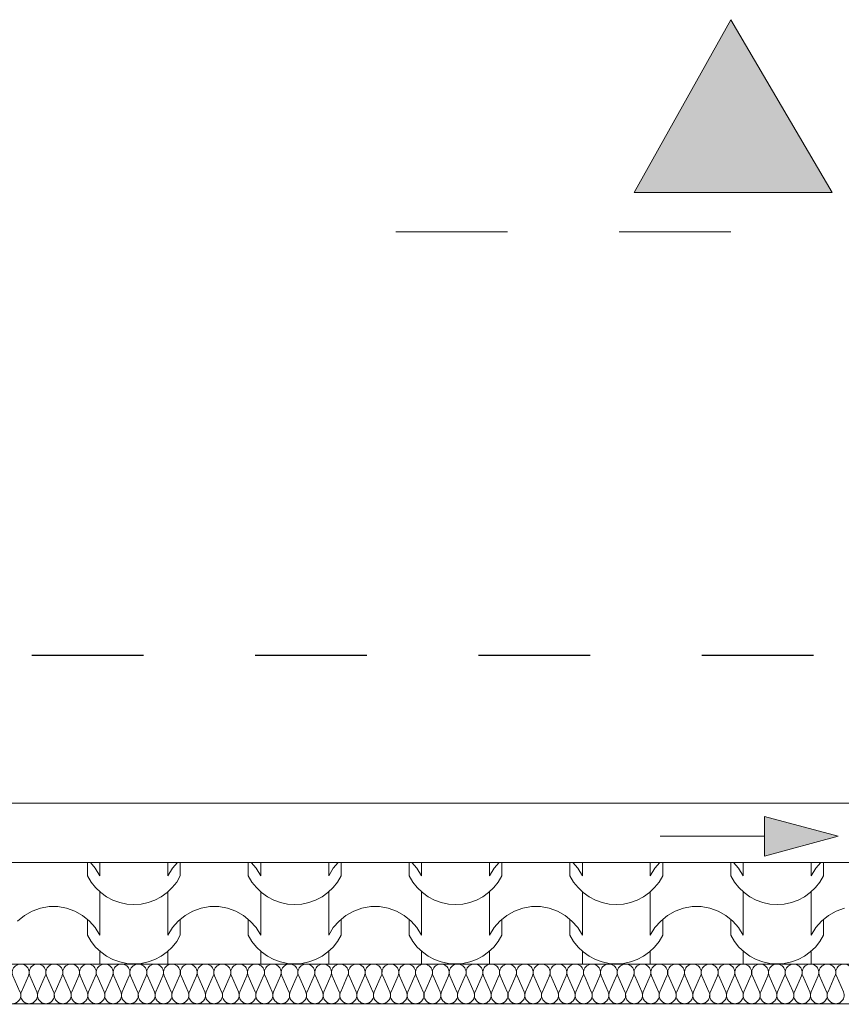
# Model space of a CAD drawing. Extents: x -528673 to -426178, y 23200 to 131944.
# Tile 50 of 87: x -479637 to -477561, y 68353 to 70841. Entities that reach past the tile are written whole.
import ezdxf

# ---------------------------------------------------------------- set-up
doc = ezdxf.new("R2010")
doc.units = 0
doc.header["$MEASUREMENT"] = 0
doc.linetypes.add('Dashed', pattern=[564.444447, 282.222223, -282.222223])
for name, color, linetype in [('#PODKŁAD', 252, 'Continuous'), ('Inwent Izolacje', 252, 'Continuous'), ('INWENT RURY SPUSTOWE', 252, 'Continuous')]:
    doc.layers.add(name, color=color, linetype=linetype)
for name, color, linetype, lineweight in [('arch wypelnienia_Nr_Pióra__2', 252, 'Continuous', 13), ('INWENT DACH_Nr_Pióra__21', 252, 'Continuous', 9), ('Inwent Izolacje_Nr_Pióra__2', 252, 'Continuous', 13), ('INWENT OPISY_Nr_Pióra__21', 252, 'Continuous', 9), ('INWENT OPISY_Nr_Pióra__41', 252, 'Continuous', 15), ('INWENT RURY SPUSTOWE_Nr_Pióra__21', 252, 'Continuous', 9), ('INWENT.ŚCIANY_Nr_Pióra__1', 252, 'Continuous', 25), ('INWENT.ŚCIANY_Nr_Pióra__20', 252, 'Continuous', 60), ('INWENT.ŚCIANY_Nr_Pióra__3', 252, 'Continuous', 13)]:
    doc.layers.add(name, color=color, linetype=linetype, lineweight=lineweight)

# ---------------------------------------------------------------- blocks, each defined once
blk = doc.blocks.new('*X28')
at = {"layer": 'arch wypelnienia_Nr_Pióra__2', "linetype": 'Continuous'}
for p, q in [((-479466.1, 68711.1), (-479466.1, 68677.7)), ((-479446.3, 68696.7), (-479458.9, 68711.1)), ((-479434.7, 68677.7), (-479446.3, 68696.7)), ((-479434.7, 68711.1), (-479434.7, 68677.7)), ((-479434.7, 68711.1), (-479434.7, 68700)), ((-479262.9, 68711.1), (-479262.9, 68677.7)), ((-479262.9, 68711.1), (-479262.9, 68700)), ((-479251.3, 68696.7), (-479262.9, 68677.7)), ((-479238.7, 68711.1), (-479251.3, 68696.7)), ((-479231.5, 68711.1), (-479231.5, 68677.7)), ((-479059.7, 68711.1), (-479059.7, 68677.7)), ((-479039.9, 68696.7), (-479052.5, 68711.1)), ((-479028.3, 68677.7), (-479039.9, 68696.7)), ((-479028.3, 68711.1), (-479028.3, 68677.7)), ((-479028.3, 68711.1), (-479028.3, 68700)), ((-478856.5, 68711.1), (-478856.5, 68677.7)), ((-478856.5, 68711.1), (-478856.5, 68700)), ((-478844.9, 68696.7), (-478856.5, 68677.7)), ((-478832.3, 68711.1), (-478844.9, 68696.7)), ((-478825.1, 68711.1), (-478825.1, 68677.7)), ((-478653.3, 68711.1), (-478653.3, 68677.7)), ((-478633.5, 68696.7), (-478646.1, 68711.1)), ((-478621.9, 68677.7), (-478633.5, 68696.7)), ((-478621.9, 68711.1), (-478621.9, 68677.7)), ((-478621.9, 68711.1), (-478621.9, 68700)), ((-478450.1, 68711.1), (-478450.1, 68677.7)), ((-478450.1, 68711.1), (-478450.1, 68700)), ((-478438.5, 68696.7), (-478450.1, 68677.7)), ((-478425.9, 68711.1), (-478438.5, 68696.7)), ((-478418.7, 68711.1), (-478418.7, 68677.7)), ((-478246.9, 68711.1), (-478246.9, 68677.7)), ((-478227.1, 68696.7), (-478239.7, 68711.1)), ((-478215.5, 68677.7), (-478227.1, 68696.7)), ((-478215.5, 68711.1), (-478215.5, 68677.7)), ((-478215.5, 68711.1), (-478215.5, 68700)), ((-478043.7, 68711.1), (-478043.7, 68677.7)), ((-478043.7, 68711.1), (-478043.7, 68700)), ((-478032.1, 68696.7), (-478043.7, 68677.7)), ((-478019.5, 68711.1), (-478032.1, 68696.7)), ((-478012.3, 68711.1), (-478012.3, 68677.7)), ((-477840.5, 68711.1), (-477840.5, 68677.7)), ((-477820.7, 68696.7), (-477833.3, 68711.1)), ((-477809.1, 68677.7), (-477820.7, 68696.7)), ((-477809.1, 68711.1), (-477809.1, 68677.7)), ((-477809.1, 68711.1), (-477809.1, 68700)), ((-477637.3, 68711.1), (-477637.3, 68677.7)), ((-477637.3, 68711.1), (-477637.3, 68700)), ((-477625.7, 68696.7), (-477637.3, 68677.7)), ((-477613.1, 68711.1), (-477625.7, 68696.7)), ((-477605.9, 68711.1), (-477605.9, 68677.7)), ((-479466.1, 68677.7), (-479456.9, 68662)), ((-479456.9, 68662), (-479445.6, 68647.8)), ((-479252, 68647.8), (-479240.7, 68662)), ((-479240.7, 68662), (-479231.5, 68677.7)), ((-479059.7, 68677.7), (-479050.5, 68662)), ((-479050.5, 68662), (-479039.2, 68647.8)), ((-478845.6, 68647.8), (-478834.3, 68662)), ((-478834.3, 68662), (-478825.1, 68677.7)), ((-478653.3, 68677.7), (-478644.1, 68662)), ((-478644.1, 68662), (-478632.8, 68647.8)), ((-478439.2, 68647.8), (-478427.9, 68662)), ((-478427.9, 68662), (-478418.7, 68677.7)), ((-478246.9, 68677.7), (-478237.7, 68662)), ((-478237.7, 68662), (-478226.4, 68647.8)), ((-478032.8, 68647.8), (-478021.5, 68662)), ((-478021.5, 68662), (-478012.3, 68677.7)), ((-477840.5, 68677.7), (-477831.3, 68662)), ((-477831.3, 68662), (-477820, 68647.8)), ((-477626.4, 68647.8), (-477615.1, 68662)), ((-477615.1, 68662), (-477605.9, 68677.7)), ((-479445.6, 68647.8), (-479432.5, 68635.3)), ((-479434.7, 68637.1), (-479434.7, 68550)), ((-479265.1, 68635.3), (-479252, 68647.8)), ((-479262.9, 68637.1), (-479262.9, 68550)), ((-479039.2, 68647.8), (-479026.1, 68635.3)), ((-479028.3, 68637.1), (-479028.3, 68550)), ((-478858.7, 68635.3), (-478845.6, 68647.8)), ((-478856.5, 68637.1), (-478856.5, 68550)), ((-478632.8, 68647.8), (-478619.7, 68635.3)), ((-478621.9, 68637.1), (-478621.9, 68550)), ((-478452.3, 68635.3), (-478439.2, 68647.8)), ((-478450.1, 68637.1), (-478450.1, 68550)), ((-478226.4, 68647.8), (-478213.3, 68635.3)), ((-478215.5, 68637.1), (-478215.5, 68550)), ((-478045.9, 68635.3), (-478032.8, 68647.8)), ((-478043.7, 68637.1), (-478043.7, 68550)), ((-477820, 68647.8), (-477806.9, 68635.3)), ((-477809.1, 68637.1), (-477809.1, 68550)), ((-477639.5, 68635.3), (-477626.4, 68647.8)), ((-477637.3, 68637.1), (-477637.3, 68550)), ((-479434.7, 68614.8), (-479434.7, 68527.7)), ((-479432.5, 68635.3), (-479417.8, 68624.7)), ((-479417.8, 68624.7), (-479401.7, 68616.2)), ((-479401.7, 68616.2), (-479384.7, 68610)), ((-479312.9, 68610), (-479295.9, 68616.2)), ((-479295.9, 68616.2), (-479279.8, 68624.7)), ((-479279.8, 68624.7), (-479265.1, 68635.3)), ((-479262.9, 68614.8), (-479262.9, 68527.7)), ((-479028.3, 68614.8), (-479028.3, 68527.7)), ((-479026.1, 68635.3), (-479011.4, 68624.7)), ((-479011.4, 68624.7), (-478995.3, 68616.2)), ((-478995.3, 68616.2), (-478978.3, 68610)), ((-478906.5, 68610), (-478889.5, 68616.2)), ((-478889.5, 68616.2), (-478873.4, 68624.7)), ((-478873.4, 68624.7), (-478858.7, 68635.3)), ((-478856.5, 68614.8), (-478856.5, 68527.7)), ((-478621.9, 68614.8), (-478621.9, 68527.7)), ((-478619.7, 68635.3), (-478605, 68624.7)), ((-478605, 68624.7), (-478588.9, 68616.2)), ((-478588.9, 68616.2), (-478571.9, 68610)), ((-478500.1, 68610), (-478483.1, 68616.2)), ((-478483.1, 68616.2), (-478467, 68624.7)), ((-478467, 68624.7), (-478452.3, 68635.3)), ((-478450.1, 68614.8), (-478450.1, 68527.7)), ((-478215.5, 68614.8), (-478215.5, 68527.7)), ((-478213.3, 68635.3), (-478198.6, 68624.7)), ((-478198.6, 68624.7), (-478182.5, 68616.2)), ((-478182.5, 68616.2), (-478165.5, 68610)), ((-478093.7, 68610), (-478076.7, 68616.2)), ((-478076.7, 68616.2), (-478060.6, 68624.7)), ((-478060.6, 68624.7), (-478045.9, 68635.3)), ((-478043.7, 68614.8), (-478043.7, 68527.7)), ((-477809.1, 68614.8), (-477809.1, 68527.7)), ((-477806.9, 68635.3), (-477792.2, 68624.7)), ((-477792.2, 68624.7), (-477776.1, 68616.2)), ((-477776.1, 68616.2), (-477759.1, 68610)), ((-477687.3, 68610), (-477670.3, 68616.2)), ((-477670.3, 68616.2), (-477654.2, 68624.7)), ((-477654.2, 68624.7), (-477639.5, 68635.3)), ((-477637.3, 68614.8), (-477637.3, 68527.7)), ((-479606.2, 68588.6), (-479625.7, 68577.6)), ((-479585.2, 68596), (-479606.2, 68588.6)), ((-479563.2, 68599.8), (-479585.2, 68596)), ((-479552, 68599.8), (-479563.2, 68599.8)), ((-479540.8, 68599.8), (-479552, 68599.8)), ((-479518.8, 68596), (-479540.8, 68599.8)), ((-479497.8, 68588.6), (-479518.8, 68596)), ((-479478.3, 68577.6), (-479497.8, 68588.6)), ((-479384.7, 68610), (-479366.9, 68606.3)), ((-479366.9, 68606.3), (-479348.8, 68605)), ((-479348.8, 68605), (-479330.7, 68606.3)), ((-479330.7, 68606.3), (-479312.9, 68610)), ((-479199.8, 68588.6), (-479219.3, 68577.6)), ((-479178.8, 68596), (-479199.8, 68588.6)), ((-479156.8, 68599.8), (-479178.8, 68596)), ((-479145.6, 68599.8), (-479156.8, 68599.8)), ((-479134.4, 68599.8), (-479145.6, 68599.8)), ((-479112.4, 68596), (-479134.4, 68599.8)), ((-479091.4, 68588.6), (-479112.4, 68596)), ((-479071.9, 68577.6), (-479091.4, 68588.6)), ((-478978.3, 68610), (-478960.5, 68606.3)), ((-478960.5, 68606.3), (-478942.4, 68605)), ((-478942.4, 68605), (-478924.3, 68606.3)), ((-478924.3, 68606.3), (-478906.5, 68610)), ((-478793.4, 68588.6), (-478812.9, 68577.6)), ((-478772.4, 68596), (-478793.4, 68588.6)), ((-478750.4, 68599.8), (-478772.4, 68596)), ((-478739.2, 68599.8), (-478750.4, 68599.8)), ((-478728, 68599.8), (-478739.2, 68599.8)), ((-478706, 68596), (-478728, 68599.8)), ((-478685, 68588.6), (-478706, 68596)), ((-478665.5, 68577.6), (-478685, 68588.6)), ((-478571.9, 68610), (-478554.1, 68606.3)), ((-478554.1, 68606.3), (-478536, 68605)), ((-478536, 68605), (-478517.9, 68606.3)), ((-478517.9, 68606.3), (-478500.1, 68610)), ((-478387, 68588.6), (-478406.5, 68577.6)), ((-478366, 68596), (-478387, 68588.6)), ((-478344, 68599.8), (-478366, 68596)), ((-478332.8, 68599.8), (-478344, 68599.8)), ((-478321.6, 68599.8), (-478332.8, 68599.8)), ((-478299.6, 68596), (-478321.6, 68599.8)), ((-478278.6, 68588.6), (-478299.6, 68596)), ((-478259.1, 68577.6), (-478278.6, 68588.6)), ((-478165.5, 68610), (-478147.7, 68606.3)), ((-478147.7, 68606.3), (-478129.6, 68605)), ((-478129.6, 68605), (-478111.5, 68606.3)), ((-478111.5, 68606.3), (-478093.7, 68610)), ((-477980.6, 68588.6), (-478000.1, 68577.6)), ((-477959.6, 68596), (-477980.6, 68588.6)), ((-477937.6, 68599.8), (-477959.6, 68596)), ((-477926.4, 68599.8), (-477937.6, 68599.8)), ((-477915.2, 68599.8), (-477926.4, 68599.8)), ((-477893.2, 68596), (-477915.2, 68599.8)), ((-477872.2, 68588.6), (-477893.2, 68596)), ((-477852.7, 68577.6), (-477872.2, 68588.6)), ((-477759.1, 68610), (-477741.3, 68606.3)), ((-477741.3, 68606.3), (-477723.2, 68605)), ((-477723.2, 68605), (-477705.1, 68606.3)), ((-477705.1, 68606.3), (-477687.3, 68610)), ((-477574.2, 68588.6), (-477593.7, 68577.6)), ((-477553.2, 68596), (-477574.2, 68588.6)), ((-479625.7, 68577.6), (-479643, 68563.5)), ((-479461, 68563.5), (-479478.3, 68577.6)), ((-479466.1, 68567.7), (-479466.1, 68527.7)), ((-479446.3, 68546.7), (-479461, 68563.5)), ((-479236.6, 68563.5), (-479251.3, 68546.7)), ((-479219.3, 68577.6), (-479236.6, 68563.5)), ((-479231.5, 68567.7), (-479231.5, 68527.7)), ((-479054.6, 68563.5), (-479071.9, 68577.6)), ((-479059.7, 68567.7), (-479059.7, 68527.7)), ((-479039.9, 68546.7), (-479054.6, 68563.5)), ((-478830.2, 68563.5), (-478844.9, 68546.7)), ((-478812.9, 68577.6), (-478830.2, 68563.5)), ((-478825.1, 68567.7), (-478825.1, 68527.7)), ((-478648.2, 68563.5), (-478665.5, 68577.6)), ((-478653.3, 68567.7), (-478653.3, 68527.7)), ((-478633.5, 68546.7), (-478648.2, 68563.5)), ((-478423.8, 68563.5), (-478438.5, 68546.7)), ((-478406.5, 68577.6), (-478423.8, 68563.5)), ((-478418.7, 68567.7), (-478418.7, 68527.7)), ((-478241.8, 68563.5), (-478259.1, 68577.6)), ((-478246.9, 68567.7), (-478246.9, 68527.7)), ((-478227.1, 68546.7), (-478241.8, 68563.5)), ((-478017.4, 68563.5), (-478032.1, 68546.7)), ((-478000.1, 68577.6), (-478017.4, 68563.5)), ((-478012.3, 68567.7), (-478012.3, 68527.7)), ((-477835.4, 68563.5), (-477852.7, 68577.6)), ((-477840.5, 68567.7), (-477840.5, 68527.7)), ((-477820.7, 68546.7), (-477835.4, 68563.5)), ((-477611, 68563.5), (-477625.7, 68546.7)), ((-477593.7, 68577.6), (-477611, 68563.5)), ((-477605.9, 68567.7), (-477605.9, 68527.7)), ((-479434.7, 68527.7), (-479446.3, 68546.7)), ((-479251.3, 68546.7), (-479262.9, 68527.7)), ((-479028.3, 68527.7), (-479039.9, 68546.7)), ((-478844.9, 68546.7), (-478856.5, 68527.7)), ((-478621.9, 68527.7), (-478633.5, 68546.7)), ((-478438.5, 68546.7), (-478450.1, 68527.7)), ((-478215.5, 68527.7), (-478227.1, 68546.7)), ((-478032.1, 68546.7), (-478043.7, 68527.7)), ((-477809.1, 68527.7), (-477820.7, 68546.7)), ((-477625.7, 68546.7), (-477637.3, 68527.7)), ((-479466.1, 68527.7), (-479456.9, 68512)), ((-479240.7, 68512), (-479231.5, 68527.7)), ((-479059.7, 68527.7), (-479050.5, 68512)), ((-478834.3, 68512), (-478825.1, 68527.7)), ((-478653.3, 68527.7), (-478644.1, 68512)), ((-478427.9, 68512), (-478418.7, 68527.7)), ((-478246.9, 68527.7), (-478237.7, 68512)), ((-478021.5, 68512), (-478012.3, 68527.7)), ((-477840.5, 68527.7), (-477831.3, 68512)), ((-477615.1, 68512), (-477605.9, 68527.7)), ((-479456.9, 68512), (-479445.6, 68497.8)), ((-479445.6, 68497.8), (-479432.5, 68485.3)), ((-479265.1, 68485.3), (-479252, 68497.8)), ((-479252, 68497.8), (-479240.7, 68512)), ((-479050.5, 68512), (-479039.2, 68497.8)), ((-479039.2, 68497.8), (-479026.1, 68485.3)), ((-478858.7, 68485.3), (-478845.6, 68497.8)), ((-478845.6, 68497.8), (-478834.3, 68512)), ((-478644.1, 68512), (-478632.8, 68497.8)), ((-478632.8, 68497.8), (-478619.7, 68485.3)), ((-478452.3, 68485.3), (-478439.2, 68497.8)), ((-478439.2, 68497.8), (-478427.9, 68512)), ((-478237.7, 68512), (-478226.4, 68497.8)), ((-478226.4, 68497.8), (-478213.3, 68485.3)), ((-478045.9, 68485.3), (-478032.8, 68497.8)), ((-478032.8, 68497.8), (-478021.5, 68512)), ((-477831.3, 68512), (-477820, 68497.8)), ((-477820, 68497.8), (-477806.9, 68485.3)), ((-477639.5, 68485.3), (-477626.4, 68497.8)), ((-477626.4, 68497.8), (-477615.1, 68512)), ((-479434.7, 68487.1), (-479434.7, 68454.5)), ((-479434.7, 68464.8), (-479434.7, 68454.5)), ((-479432.5, 68485.3), (-479417.8, 68474.7)), ((-479417.8, 68474.7), (-479401.7, 68466.2)), ((-479401.7, 68466.2), (-479384.7, 68460)), ((-479312.9, 68460), (-479295.9, 68466.2)), ((-479295.9, 68466.2), (-479279.8, 68474.7)), ((-479279.8, 68474.7), (-479265.1, 68485.3)), ((-479262.9, 68487.1), (-479262.9, 68454.5)), ((-479262.9, 68464.8), (-479262.9, 68454.5)), ((-479028.3, 68487.1), (-479028.3, 68454.5)), ((-479028.3, 68464.8), (-479028.3, 68454.5)), ((-479026.1, 68485.3), (-479011.4, 68474.7)), ((-479011.4, 68474.7), (-478995.3, 68466.2)), ((-478995.3, 68466.2), (-478978.3, 68460)), ((-478906.5, 68460), (-478889.5, 68466.2)), ((-478889.5, 68466.2), (-478873.4, 68474.7)), ((-478873.4, 68474.7), (-478858.7, 68485.3)), ((-478856.5, 68487.1), (-478856.5, 68454.5)), ((-478856.5, 68464.8), (-478856.5, 68454.5)), ((-478621.9, 68487.1), (-478621.9, 68454.5)), ((-478621.9, 68464.8), (-478621.9, 68454.5)), ((-478619.7, 68485.3), (-478605, 68474.7)), ((-478605, 68474.7), (-478588.9, 68466.2)), ((-478588.9, 68466.2), (-478571.9, 68460)), ((-478500.1, 68460), (-478483.1, 68466.2)), ((-478483.1, 68466.2), (-478467, 68474.7)), ((-478467, 68474.7), (-478452.3, 68485.3)), ((-478450.1, 68487.1), (-478450.1, 68454.5)), ((-478450.1, 68464.8), (-478450.1, 68454.5)), ((-478215.5, 68487.1), (-478215.5, 68454.5)), ((-478215.5, 68464.8), (-478215.5, 68454.5)), ((-478213.3, 68485.3), (-478198.6, 68474.7)), ((-478198.6, 68474.7), (-478182.5, 68466.2)), ((-478182.5, 68466.2), (-478165.5, 68460)), ((-478093.7, 68460), (-478076.7, 68466.2)), ((-478076.7, 68466.2), (-478060.6, 68474.7)), ((-478060.6, 68474.7), (-478045.9, 68485.3)), ((-478043.7, 68487.1), (-478043.7, 68454.5)), ((-478043.7, 68464.8), (-478043.7, 68454.5)), ((-477809.1, 68487.1), (-477809.1, 68454.5)), ((-477809.1, 68464.8), (-477809.1, 68454.5)), ((-477806.9, 68485.3), (-477792.2, 68474.7)), ((-477792.2, 68474.7), (-477776.1, 68466.2)), ((-477776.1, 68466.2), (-477759.1, 68460)), ((-477687.3, 68460), (-477670.3, 68466.2)), ((-477670.3, 68466.2), (-477654.2, 68474.7)), ((-477654.2, 68474.7), (-477639.5, 68485.3)), ((-477637.3, 68487.1), (-477637.3, 68454.5)), ((-477637.3, 68464.8), (-477637.3, 68454.5)), ((-479384.7, 68460), (-479366.9, 68456.3)), ((-479366.9, 68456.3), (-479348.8, 68455)), ((-479348.8, 68455), (-479330.7, 68456.3)), ((-479330.7, 68456.3), (-479312.9, 68460)), ((-478978.3, 68460), (-478960.5, 68456.3)), ((-478960.5, 68456.3), (-478942.4, 68455)), ((-478942.4, 68455), (-478924.3, 68456.3)), ((-478924.3, 68456.3), (-478906.5, 68460)), ((-478571.9, 68460), (-478554.1, 68456.3)), ((-478554.1, 68456.3), (-478536, 68455)), ((-478536, 68455), (-478517.9, 68456.3)), ((-478517.9, 68456.3), (-478500.1, 68460)), ((-478165.5, 68460), (-478147.7, 68456.3)), ((-478147.7, 68456.3), (-478129.6, 68455)), ((-478129.6, 68455), (-478111.5, 68456.3)), ((-478111.5, 68456.3), (-478093.7, 68460)), ((-477759.1, 68460), (-477741.3, 68456.3)), ((-477741.3, 68456.3), (-477723.2, 68455)), ((-477723.2, 68455), (-477705.1, 68456.3)), ((-477705.1, 68456.3), (-477687.3, 68460))]:
    blk.add_line(p, q, dxfattribs=at)
blk = doc.blocks.new('Wypełnienie_14')
at = {"layer": 'arch wypelnienia_Nr_Pióra__2', "linetype": 'Dashed'}
blk.add_blockref('*X28', (0, 0), dxfattribs=at)
blk = doc.blocks.new('Izolacja cieplna 14_208', base_point=(-480930.2, 68354.5))
at = {"layer": 'Inwent Izolacje_Nr_Pióra__2', "linetype": 'Continuous'}
for p, q in [((-479654.4, 68424.7), (-479636.7, 68384.3)), ((-479633.1, 68384.3), (-479615.5, 68424.7)), ((-479611.9, 68424.7), (-479594.2, 68384.3)), ((-479590.6, 68384.3), (-479573, 68424.7)), ((-479569.4, 68424.7), (-479551.7, 68384.3)), ((-479548.2, 68384.3), (-479530.5, 68424.7)), ((-479526.9, 68424.7), (-479509.3, 68384.3)), ((-479505.7, 68384.3), (-479488, 68424.7)), ((-479484.5, 68424.7), (-479466.8, 68384.3)), ((-479463.2, 68384.3), (-479445.6, 68424.7)), ((-479442, 68424.7), (-479424.3, 68384.3)), ((-479420.8, 68384.3), (-479403.1, 68424.7)), ((-479399.5, 68424.7), (-479381.9, 68384.3)), ((-479378.3, 68384.3), (-479360.6, 68424.7)), ((-479357.1, 68424.7), (-479339.4, 68384.3)), ((-479335.8, 68384.3), (-479318.2, 68424.7)), ((-479314.6, 68424.7), (-479296.9, 68384.3)), ((-479293.4, 68384.3), (-479275.7, 68424.7)), ((-479272.1, 68424.7), (-479254.5, 68384.3)), ((-479250.9, 68384.3), (-479233.2, 68424.7)), ((-479229.7, 68424.7), (-479212, 68384.3)), ((-479208.4, 68384.3), (-479190.8, 68424.7)), ((-479187.2, 68424.7), (-479169.5, 68384.3)), ((-479166, 68384.3), (-479148.3, 68424.7)), ((-479144.7, 68424.7), (-479127.1, 68384.3)), ((-479123.5, 68384.3), (-479105.8, 68424.7)), ((-479102.3, 68424.7), (-479084.6, 68384.3)), ((-479081, 68384.3), (-479063.4, 68424.7)), ((-479059.8, 68424.7), (-479042.1, 68384.3)), ((-479038.6, 68384.3), (-479020.9, 68424.7)), ((-479017.3, 68424.7), (-478999.7, 68384.3)), ((-478996.1, 68384.3), (-478978.4, 68424.7)), ((-478974.9, 68424.7), (-478957.2, 68384.3)), ((-478953.6, 68384.3), (-478936, 68424.7)), ((-478932.4, 68424.7), (-478914.7, 68384.3)), ((-478911.2, 68384.3), (-478893.5, 68424.7)), ((-478889.9, 68424.7), (-478872.3, 68384.3)), ((-478868.7, 68384.3), (-478851, 68424.7)), ((-478847.5, 68424.7), (-478829.8, 68384.3)), ((-478826.2, 68384.3), (-478808.6, 68424.7)), ((-478805, 68424.7), (-478787.3, 68384.3)), ((-478783.8, 68384.3), (-478766.1, 68424.7)), ((-478762.5, 68424.7), (-478744.8, 68384.3)), ((-478741.3, 68384.3), (-478723.6, 68424.7)), ((-478720, 68424.7), (-478702.4, 68384.3)), ((-478698.8, 68384.3), (-478681.1, 68424.7)), ((-478677.6, 68424.7), (-478659.9, 68384.3)), ((-478656.3, 68384.3), (-478638.7, 68424.7)), ((-478635.1, 68424.7), (-478617.4, 68384.3)), ((-478613.9, 68384.3), (-478596.2, 68424.7)), ((-478592.6, 68424.7), (-478575, 68384.3)), ((-478571.4, 68384.3), (-478553.7, 68424.7)), ((-478550.2, 68424.7), (-478532.5, 68384.3)), ((-478528.9, 68384.3), (-478511.3, 68424.7)), ((-478507.7, 68424.7), (-478490, 68384.3)), ((-478486.5, 68384.3), (-478468.8, 68424.7)), ((-478465.2, 68424.7), (-478447.6, 68384.3)), ((-478444, 68384.3), (-478426.3, 68424.7)), ((-478422.8, 68424.7), (-478405.1, 68384.3)), ((-478401.5, 68384.3), (-478383.9, 68424.7)), ((-478380.3, 68424.7), (-478362.6, 68384.3)), ((-478359.1, 68384.3), (-478341.4, 68424.7)), ((-478337.8, 68424.7), (-478320.2, 68384.3)), ((-478316.6, 68384.3), (-478298.9, 68424.7)), ((-478295.4, 68424.7), (-478277.7, 68384.3)), ((-478274.1, 68384.3), (-478256.5, 68424.7)), ((-478252.9, 68424.7), (-478235.2, 68384.3)), ((-478231.7, 68384.3), (-478214, 68424.7)), ((-478210.4, 68424.7), (-478192.8, 68384.3)), ((-478189.2, 68384.3), (-478171.5, 68424.7)), ((-478168, 68424.7), (-478150.3, 68384.3)), ((-478146.7, 68384.3), (-478129.1, 68424.7)), ((-478125.5, 68424.7), (-478107.8, 68384.3)), ((-478104.3, 68384.3), (-478086.6, 68424.7)), ((-478083, 68424.7), (-478065.4, 68384.3)), ((-478061.8, 68384.3), (-478044.1, 68424.7)), ((-478040.6, 68424.7), (-478022.9, 68384.3)), ((-478019.3, 68384.3), (-478001.7, 68424.7)), ((-477998.1, 68424.7), (-477980.4, 68384.3)), ((-477976.9, 68384.3), (-477959.2, 68424.7)), ((-477955.6, 68424.7), (-477938, 68384.3)), ((-477934.4, 68384.3), (-477916.7, 68424.7)), ((-477913.1, 68424.7), (-477895.5, 68384.3)), ((-477891.9, 68384.3), (-477874.2, 68424.7)), ((-477870.7, 68424.7), (-477853, 68384.3)), ((-477849.4, 68384.3), (-477831.8, 68424.7)), ((-477828.2, 68424.7), (-477810.5, 68384.3)), ((-477807, 68384.3), (-477789.3, 68424.7)), ((-477785.7, 68424.7), (-477768.1, 68384.3)), ((-477764.5, 68384.3), (-477746.8, 68424.7)), ((-477743.3, 68424.7), (-477725.6, 68384.3)), ((-477722, 68384.3), (-477704.4, 68424.7)), ((-477700.8, 68424.7), (-477683.1, 68384.3)), ((-477679.6, 68384.3), (-477661.9, 68424.7)), ((-477658.3, 68424.7), (-477640.7, 68384.3)), ((-477637.1, 68384.3), (-477619.4, 68424.7)), ((-477615.9, 68424.7), (-477598.2, 68384.3)), ((-477594.6, 68384.3), (-477577, 68424.7)), ((-477573.4, 68424.7), (-477555.7, 68384.3))]:
    blk.add_line(p, q, dxfattribs=at)
for centre, start_param, end_param in [((-479634.9, 68433.3), 4.299595, 8.266775), ((-479592.4, 68433.3), 4.299595, 8.266775), ((-479550, 68433.3), 4.299595, 8.266775), ((-479507.5, 68433.3), 4.299595, 8.266775), ((-479465, 68433.3), 4.299595, 8.266775), ((-479422.6, 68433.3), 4.299595, 8.266775), ((-479380.1, 68433.3), 4.299595, 8.266775), ((-479337.6, 68433.3), 4.299595, 8.266775), ((-479295.2, 68433.3), 4.299595, 8.266775), ((-479252.7, 68433.3), 4.299595, 8.266775), ((-479210.2, 68433.3), 4.299595, 8.266775), ((-479167.7, 68433.3), 4.299595, 8.266775), ((-479125.3, 68433.3), 4.299595, 8.266775), ((-479082.8, 68433.3), 4.299595, 8.266775), ((-479040.3, 68433.3), 4.299595, 8.266775), ((-478997.9, 68433.3), 4.299595, 8.266775), ((-478955.4, 68433.3), 4.299595, 8.266775), ((-478912.9, 68433.3), 4.299595, 8.266775), ((-478870.5, 68433.3), 4.299595, 8.266775), ((-478828, 68433.3), 4.299595, 8.266775), ((-478785.5, 68433.3), 4.299595, 8.266775), ((-478743.1, 68433.3), 4.299595, 8.266775), ((-478700.6, 68433.3), 4.299595, 8.266775), ((-478658.1, 68433.3), 4.299595, 8.266775), ((-478615.7, 68433.3), 4.299595, 8.266775), ((-478573.2, 68433.3), 4.299595, 8.266775), ((-478530.7, 68433.3), 4.299595, 8.266775), ((-478488.3, 68433.3), 4.299595, 8.266775), ((-478445.8, 68433.3), 4.299595, 8.266775), ((-478403.3, 68433.3), 4.299595, 8.266775), ((-478360.9, 68433.3), 4.299595, 8.266775), ((-478318.4, 68433.3), 4.299595, 8.266775), ((-478275.9, 68433.3), 4.299595, 8.266775), ((-478233.4, 68433.3), 4.299595, 8.266775), ((-478191, 68433.3), 4.299595, 8.266775), ((-478148.5, 68433.3), 4.299595, 8.266775), ((-478106, 68433.3), 4.299595, 8.266775), ((-478063.6, 68433.3), 4.299595, 8.266775), ((-478021.1, 68433.3), 4.299595, 8.266775), ((-477978.6, 68433.3), 4.299595, 8.266775), ((-477936.2, 68433.3), 4.299595, 8.266775), ((-477893.7, 68433.3), 4.299595, 8.266775), ((-477851.2, 68433.3), 4.299595, 8.266775), ((-477808.8, 68433.3), 4.299595, 8.266775), ((-477766.3, 68433.3), 4.299595, 8.266775), ((-477723.8, 68433.3), 4.299595, 8.266775), ((-477681.4, 68433.3), 4.299595, 8.266775), ((-477638.9, 68433.3), 4.299595, 8.266775), ((-477596.4, 68433.3), 4.299595, 8.266775), ((-477554, 68433.3), 4.299595, 8.266775), ((-479656.1, 68375.8), 1.158004, 5.125183), ((-479613.7, 68375.8), 1.158004, 5.125183), ((-479571.2, 68375.8), 1.158004, 5.125183), ((-479528.7, 68375.8), 1.158004, 5.125183), ((-479486.3, 68375.8), 1.158004, 5.125183), ((-479443.8, 68375.8), 1.158004, 5.125183), ((-479401.3, 68375.8), 1.158004, 5.125183), ((-479358.9, 68375.8), 1.158004, 5.125183), ((-479316.4, 68375.8), 1.158004, 5.125183), ((-479273.9, 68375.8), 1.158004, 5.125183), ((-479231.5, 68375.8), 1.158004, 5.125183), ((-479189, 68375.8), 1.158004, 5.125183), ((-479146.5, 68375.8), 1.158004, 5.125183), ((-479104, 68375.8), 1.158004, 5.125183), ((-479061.6, 68375.8), 1.158004, 5.125183), ((-479019.1, 68375.8), 1.158004, 5.125183), ((-478976.6, 68375.8), 1.158004, 5.125183), ((-478934.2, 68375.8), 1.158004, 5.125183), ((-478891.7, 68375.8), 1.158004, 5.125183), ((-478849.2, 68375.8), 1.158004, 5.125183), ((-478806.8, 68375.8), 1.158004, 5.125183), ((-478764.3, 68375.8), 1.158004, 5.125183), ((-478721.8, 68375.8), 1.158004, 5.125183), ((-478679.4, 68375.8), 1.158004, 5.125183), ((-478636.9, 68375.8), 1.158004, 5.125183), ((-478594.4, 68375.8), 1.158004, 5.125183), ((-478552, 68375.8), 1.158004, 5.125183), ((-478509.5, 68375.8), 1.158004, 5.125183), ((-478467, 68375.8), 1.158004, 5.125183), ((-478424.6, 68375.8), 1.158004, 5.125183), ((-478382.1, 68375.8), 1.158004, 5.125183), ((-478339.6, 68375.8), 1.158004, 5.125183), ((-478297.1, 68375.8), 1.158004, 5.125183), ((-478254.7, 68375.8), 1.158004, 5.125183), ((-478212.2, 68375.8), 1.158004, 5.125183), ((-478169.7, 68375.8), 1.158004, 5.125183), ((-478127.3, 68375.8), 1.158004, 5.125183), ((-478084.8, 68375.8), 1.158004, 5.125183), ((-478042.3, 68375.8), 1.158004, 5.125183), ((-477999.9, 68375.8), 1.158004, 5.125183), ((-477957.4, 68375.8), 1.158004, 5.125183), ((-477914.9, 68375.8), 1.158004, 5.125183), ((-477872.5, 68375.8), 1.158004, 5.125183), ((-477830, 68375.8), 1.158004, 5.125183), ((-477787.5, 68375.8), 1.158004, 5.125183), ((-477745.1, 68375.8), 1.158004, 5.125183), ((-477702.6, 68375.8), 1.158004, 5.125183), ((-477660.1, 68375.8), 1.158004, 5.125183), ((-477617.7, 68375.8), 1.158004, 5.125183), ((-477575.2, 68375.8), 1.158004, 5.125183)]:
    blk.add_ellipse(centre, major_axis=(0, 21.3), ratio=0.998419, start_param=start_param, end_param=end_param, dxfattribs=at)
blk = doc.blocks.new('Linia_86', base_point=(-478018.9, 68777.5))
at = {"layer": 'INWENT RURY SPUSTOWE_Nr_Pióra__21', "linetype": 'Continuous'}
blk.add_hatch(color=256, dxfattribs=at).paths.add_polyline_path([(-477568.9, 68777.5), (-477755.5, 68727.5), (-477755.5, 68827.5)], flags=0)
for p, q in [((-477568.9, 68777.5), (-477755.5, 68827.5)), ((-477755.5, 68727.5), (-477755.5, 68827.5)), ((-478018.9, 68777.5), (-477755.5, 68777.5)), ((-477568.9, 68777.5), (-477755.5, 68727.5))]:
    blk.add_line(p, q, dxfattribs=at)
blk = doc.blocks.new('PIĘTRO')
at = {"layer": 'INWENT OPISY_Nr_Pióra__21', "linetype": 'Continuous', "lineweight": 15}
blk.add_hatch(color=252, dxfattribs=at).paths.add_polyline_path([(-477840.2, 70840.8), (-478084.5, 70404.5), (-477584.5, 70404.5)], flags=0)
at = {"layer": 'INWENT DACH_Nr_Pióra__21', "color": 252, "linetype": 'Continuous', "lineweight": 15}
for p, q in [((-474160.2, 68861.1), (-480870.2, 68861.1)), ((-480870.2, 68711.1), (-474160.2, 68711.1))]:
    blk.add_line(p, q, dxfattribs=at)
at = {"layer": 'INWENT OPISY_Nr_Pióra__41', "color": 252, "linetype": 'Continuous', "lineweight": 15}
for p, q in [((-478084.5, 70404.5), (-477840.2, 70840.8)), ((-477840.2, 70840.8), (-477584.5, 70404.5)), ((-478084.5, 70404.5), (-477584.5, 70404.5))]:
    blk.add_line(p, q, dxfattribs=at)
at = {"layer": 'INWENT OPISY_Nr_Pióra__41', "color": 252, "linetype": 'Dashed', "lineweight": 15}
blk.add_line((-477840.2, 70304.5), (-478940.2, 70304.5), dxfattribs=at)
at = {"layer": 'INWENT.ŚCIANY_Nr_Pióra__1', "color": 252, "linetype": 'Continuous', "lineweight": 15}
blk.add_line((-480930.2, 68354.5), (-474320.2, 68354.5), dxfattribs=at)
at = {"layer": 'INWENT.ŚCIANY_Nr_Pióra__20', "color": 252, "linetype": 'Dashed', "lineweight": 30}
blk.add_line((-469728.7, 69234.2), (-493903.7, 69234.2), dxfattribs=at)
at = {"layer": 'INWENT.ŚCIANY_Nr_Pióra__3', "color": 252, "linetype": 'Continuous', "lineweight": 15}
blk.add_line((-480870.2, 68454.5), (-474220.2, 68454.5), dxfattribs=at)
at = {"layer": 'arch wypelnienia_Nr_Pióra__2', "color": 252, "linetype": 'Dashed', "lineweight": 15}
blk.add_blockref('Wypełnienie_14', (0, 0), dxfattribs=at)
at = {"layer": 'Inwent Izolacje', "color": 252, "linetype": 'Continuous', "lineweight": 15}
blk.add_blockref('Izolacja cieplna 14_208', (-480930.2, 68354.5), dxfattribs=at)
at = {"layer": 'INWENT RURY SPUSTOWE', "color": 252, "linetype": 'Continuous', "lineweight": 15}
blk.add_blockref('Linia_86', (-478018.9, 68777.5), dxfattribs=at)

msp = doc.modelspace()

# ---------------------------------------------------------------- block references
at = {"layer": '#PODKŁAD'}
msp.add_blockref('PIĘTRO', (0, 0), dxfattribs=at)

doc.saveas('drawing.dxf')
